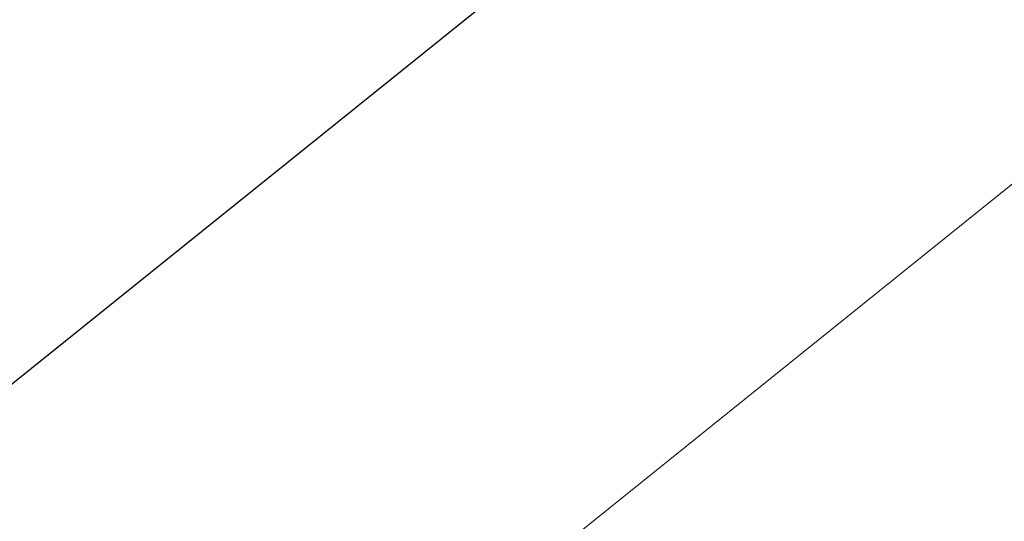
# Model space of a CAD drawing. Header units: millimetres. Extents: x 38389465 to 38395088, y 2473666 to 2480744.
# Tile 181 of 256: x 38389810.1844 to 38389810.2101, y 2479598.0072 to 2479598.0203. Entities that reach past the tile are written whole.
import ezdxf

# ---------------------------------------------------------------- set-up
doc = ezdxf.new("R2010")
doc.units = ezdxf.units.MM
doc.header["$LTSCALE"] = 2
doc.linetypes.add('CENTER2', pattern=[1.125, 0.75, -0.125, 0.125, -0.125])
doc.layers.get('0').update_dxf_attribs({"linetype": 'CONTINUOUS', "lineweight": 9})
for name, color, linetype in [('u-road', 4, 'CONTINUOUS'), ('w-环境02', 89, 'CONTINUOUS'), ('路面铺装', 143, 'CENTER2')]:
    doc.layers.add(name, color=color, linetype=linetype)
doc.layers.add('下沉式地面绿化', color=80, linetype='CONTINUOUS', lineweight=9)

# ---------------------------------------------------------------- blocks, each defined once
blk = doc.blocks.new('Z-道路')
at = {"layer": 'u-road', "flags": 128}
blk.add_lwpolyline([(-1246.874987, -834.034504), (-1246.874987, -834.034504, -0.414215), (-1248.697022, -850.907017), (-1286.084506, -881.006514, -0.414214), (-1302.956987, -879.184418), (-1314.370313, -865.007519, -0.414214), (-1312.548201, -848.135059), (-1275.160674, -818.035666, -0.414211), (-1258.28827, -819.857708), (-1258.28827, -819.857708)], format="xyb", dxfattribs=at)
blk = doc.blocks.new('fsd1fsdf2')
at = {"layer": '下沉式地面绿化', "linetype": 'ByBlock', "flags": 128}
blk.add_lwpolyline([(-378.654749, -549.4936), (-423.509381, -585.607625, -0.298425), (-436.023578, -581.558277), (-447.436898, -567.381511, -0.414214), (-445.614857, -550.509043), (-408.227434, -520.409471, -0.414214), (-391.354967, -522.231511), (-387.848483, -526.587002), (-390.569508, -528.777624), (-399.037541, -518.260972), (-449.195819, -558.642153), (-428.125144, -584.814436), (-377.965331, -544.434244), (-386.807615, -533.451825), (-384.085876, -531.260629), (-379.941647, -536.408278, -0.298301), (-378.654749, -549.4936)], format="xyb", close=True, dxfattribs=at)
blk = doc.blocks.new('fZ-景观')
at = {"layer": 'w-环境02', "flags": 128}
blk.add_lwpolyline([(-1291.697868, -884.231469), (-1291.697988, -884.23132), (-1243.871092, -845.72738)], dxfattribs=at)

msp = doc.modelspace()

# ---------------------------------------------------------------- block references
at = {"color": 3, "linetype": 'ByBlock'}
msp.add_blockref('fsd1fsdf2', (38390232.539321, 2480182.673278), dxfattribs=at)
at = {"layer": '路面铺装', "linetype": 'ByBlock'}
msp.add_blockref('Z-道路', (38391099.471011, 2480480.311145), dxfattribs=at)

# ---------------------------------------------------------------- next in the draw order: block references
at = {"color": 143}
msp.add_blockref('fZ-景观', (38391099.471013, 2480480.300916), dxfattribs=at)

doc.saveas('drawing.dxf')
